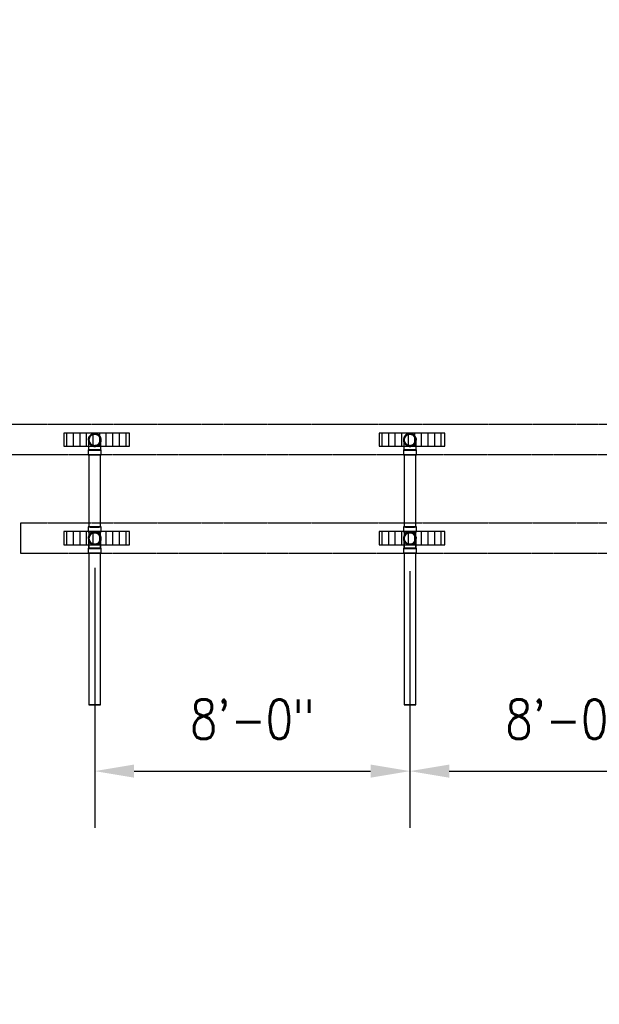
# Model space of a CAD drawing. Header units: inches. Extents: x -783 to 21281, y 0 to 3129.
# Tile 12 of 32: x 636 to 812, y 623 to 923. Entities that reach past the tile are written whole.
import ezdxf
from ezdxf import colors
from ezdxf.entities.mleader import LeaderData, LeaderLine
from ezdxf.math import Vec2, Vec3

# ---------------------------------------------------------------- set-up
doc = ezdxf.new("R2010")
doc.units = ezdxf.units.IN
doc.header["$MEASUREMENT"] = 0
doc.linetypes.add('Hidden 3_32_', pattern=[0.140625, 0.09375, -0.046875])
for name, color, linetype in [('A-DETL-HDLN', 90, 'Hidden 3_32_'), ('P-PIPE', 3, 'Continuous'), ('S-ANNO-DIMS', 1, 'Continuous'), ('S-ANNO-NOTE', 2, 'Continuous')]:
    doc.layers.add(name, color=color, linetype=linetype)
doc.layers.add('A-WALL-PATT', color=9, linetype='Continuous', true_color=0x808080)
doc.styles.add('Annotative', font='romans.shx', dxfattribs={"width": 0.8, "height": 0.125})
doc.dimstyles.new('Annotative', dxfattribs={"dimscale": 0, "dimtxt": 0.125, "dimasz": 0.125, "dimexe": 0.18, "dimexo": 0.0625, "dimgap": 0.09, "dimtad": 1, "dimdec": 3, "dimzin": 3, "dimdsep": 46, "dimlunit": 4, "dimtxsty": 'Annotative', "dimcen": 0.09, "dimclrt": 2, "dimazin": 2, "dimtfac": 1, "dimtdec": 3, "dimtmove": 0, "dimatfit": 0, "dimfxl": 1, "dimtfill": 1, "dimfrac": 2, "dimtolj": 1, "dimtzin": 0, "dimarcsym": 0})
pattern_1 = [(90, (-6e-12, -7e-13), (-2, 1e-16), [])]

# ---------------------------------------------------------------- blocks, each defined once
blk = doc.blocks.new('Bend - PVC - Sch 40 - DWV_USACE - Standard-1094379-00_SP_Foundation Drainage Plan-TO FDN_DOC')
at = {"layer": 'P-PIPE'}
for p, q in [((656.48, 791.55), (656.48, 790.05)), ((660.43, 790.05), (660.43, 791.55))]:
    blk.add_line(p, q, dxfattribs=at)
at = {"layer": 'P-PIPE', "flags": 128}
for points in [[(656.71, 794.61), (656.71, 794.68), (656.71, 794.75), (656.72, 794.82), (656.73, 794.89), (656.74, 794.96), (656.76, 795.03), (656.77, 795.09), (656.79, 795.16), (656.82, 795.23), (656.84, 795.29), (656.87, 795.35), (656.9, 795.42), (656.94, 795.48), (656.97, 795.54), (657.01, 795.6), (657.05, 795.65), (657.09, 795.71), (657.14, 795.76), (657.19, 795.82), (657.24, 795.86), (657.29, 795.91), (657.34, 795.96), (657.4, 796), (657.45, 796.04), (657.51, 796.08), (657.57, 796.12), (657.63, 796.15), (657.69, 796.18), (657.76, 796.21), (657.82, 796.24), (657.89, 796.26), (657.95, 796.29), (658.02, 796.3), (658.09, 796.32), (658.16, 796.33), (658.23, 796.34), (658.3, 796.35), (658.37, 796.36), (658.44, 796.36), (658.46, 796.36)], [(658.46, 792.86), (658.39, 792.86), (658.32, 792.87), (658.25, 792.87), (658.18, 792.88), (658.11, 792.89), (658.04, 792.91), (657.97, 792.93), (657.9, 792.95), (657.84, 792.97), (657.77, 793), (657.71, 793.03), (657.65, 793.06), (657.59, 793.09), (657.53, 793.13), (657.47, 793.17), (657.41, 793.21), (657.35, 793.25), (657.3, 793.29), (657.25, 793.34), (657.2, 793.39), (657.15, 793.44), (657.11, 793.49), (657.06, 793.55), (657.02, 793.61), (656.98, 793.66), (656.95, 793.72), (656.91, 793.78), (656.88, 793.85), (656.85, 793.91), (656.82, 793.98), (656.8, 794.04), (656.78, 794.11), (656.76, 794.18), (656.74, 794.24), (656.73, 794.31), (656.72, 794.38), (656.71, 794.45), (656.71, 794.52), (656.71, 794.59), (656.71, 794.61)], [(656.71, 792.75), (656.71, 792.86), (656.71, 792.97), (656.71, 793.08), (656.71, 793.19), (656.71, 793.29), (656.71, 793.39), (656.71, 793.49), (656.71, 793.58), (656.71, 793.67), (656.71, 793.76), (656.71, 793.84), (656.71, 793.92), (656.71, 794), (656.71, 794.07), (656.71, 794.14), (656.71, 794.2), (656.71, 794.26), (656.71, 794.31), (656.71, 794.36), (656.71, 794.41), (656.71, 794.45), (656.71, 794.49), (656.71, 794.52), (656.71, 794.55), (656.71, 794.57), (656.71, 794.59), (656.71, 794.6), (656.71, 794.61), (656.71, 794.61)], [(658.46, 796.36), (658.53, 796.36), (658.6, 796.35), (658.66, 796.35), (658.73, 796.34), (658.8, 796.32), (658.87, 796.31), (658.94, 796.29), (659.01, 796.27), (659.07, 796.25), (659.14, 796.22), (659.2, 796.19), (659.26, 796.16), (659.32, 796.13), (659.38, 796.09), (659.44, 796.05), (659.5, 796.01), (659.56, 795.97), (659.61, 795.93), (659.66, 795.88), (659.71, 795.83), (659.76, 795.78), (659.8, 795.72), (659.85, 795.67), (659.89, 795.61), (659.93, 795.55), (659.96, 795.5), (660, 795.43), (660.03, 795.37), (660.06, 795.31), (660.09, 795.24), (660.11, 795.18), (660.13, 795.11), (660.15, 795.04), (660.17, 794.98), (660.18, 794.91), (660.19, 794.84), (660.2, 794.77), (660.2, 794.7), (660.21, 794.63), (660.21, 794.61)], [(660.21, 794.61), (660.2, 794.54), (660.2, 794.47), (660.19, 794.4), (660.18, 794.33), (660.17, 794.26), (660.16, 794.19), (660.14, 794.13), (660.12, 794.06), (660.09, 793.99), (660.07, 793.93), (660.04, 793.86), (660.01, 793.8), (659.97, 793.74), (659.94, 793.68), (659.9, 793.62), (659.86, 793.56), (659.82, 793.51), (659.77, 793.46), (659.72, 793.4), (659.67, 793.35), (659.62, 793.31), (659.57, 793.26), (659.52, 793.22), (659.46, 793.18), (659.4, 793.14), (659.34, 793.1), (659.28, 793.07), (659.22, 793.03), (659.15, 793.01), (659.09, 792.98), (659.02, 792.95), (658.96, 792.93), (658.89, 792.91), (658.82, 792.9), (658.75, 792.88), (658.68, 792.87), (658.61, 792.87), (658.54, 792.86), (658.47, 792.86), (658.46, 792.86)], [(660.21, 794.61), (660.21, 794.61), (660.21, 794.6), (660.21, 794.59), (660.21, 794.57), (660.21, 794.55), (660.21, 794.52), (660.21, 794.49), (660.21, 794.45), (660.21, 794.41), (660.21, 794.37), (660.21, 794.31), (660.21, 794.26), (660.21, 794.2), (660.21, 794.14), (660.21, 794.07), (660.21, 794), (660.21, 793.92), (660.21, 793.84), (660.21, 793.76), (660.21, 793.67), (660.21, 793.58), (660.21, 793.49), (660.21, 793.39), (660.21, 793.29), (660.21, 793.19), (660.21, 793.08), (660.21, 792.97), (660.21, 792.86), (660.21, 792.75), (660.21, 792.71)], [(656.71, 791.55), (656.71, 791.67), (656.71, 791.79), (656.71, 791.92), (656.71, 792.04), (656.71, 792.16), (656.71, 792.28), (656.71, 792.4), (656.71, 792.52), (656.71, 792.63), (656.71, 792.71)], [(660.21, 792.71), (660.21, 792.64), (660.21, 792.52), (660.21, 792.4), (660.21, 792.28), (660.21, 792.16), (660.21, 792.04), (660.21, 791.92), (660.21, 791.8), (660.21, 791.67), (660.21, 791.55), (660.21, 791.55)]]:
    blk.add_lwpolyline(points, dxfattribs=at)
at = {"layer": 'P-PIPE'}
for radius, start, end in [(1.98, 90, 254.3897), (1.98, 90, 254.3897), (1.75, 90, 270), (1.98, 285.6103, 90), (1.98, 285.6103, 90), (1.75, 270, 90), (1.98, 255, 270), (1.98, 255, 270), (1.98, 270, 285), (1.98, 270, 285)]:
    blk.add_arc((658.46, 794.61), radius, start, end, dxfattribs=at)
for centre, major_axis, start_param, end_param in [((658.46, 791.55), (1.98, 0), 1.570796, 4.712389), ((658.46, 791.55), (1.75, 0), 1.570796, 4.712389), ((658.46, 791.55), (1.98, 0), 4.712389, 7.853982), ((658.46, 791.55), (1.75, 0), 4.712389, 7.853982), ((658.46, 790.05), (1.98, 0), 1.570796, 4.712389), ((658.46, 790.05), (1.98, 0), 4.712389, 7.853982)]:
    blk.add_ellipse(centre, major_axis=major_axis, ratio=0.010416, start_param=start_param, end_param=end_param, dxfattribs=at)
blk = doc.blocks.new('Mechanical_Box_H_rvt-1-00_SP_Foundation Drainage Plan-TO FDN_DOC')
at = {"layer": 'P-PIPE'}
for p, q in [((656.71, 790.05), (656.71, 768.12)), ((660.21, 768.12), (660.21, 790.05)), ((752.71, 790.05), (752.71, 768.12)), ((756.21, 768.12), (756.21, 790.05)), ((656.48, 768.12), (656.48, 766.71)), ((660.43, 766.71), (660.43, 768.12)), ((752.48, 768.12), (752.48, 766.71)), ((756.43, 766.71), (756.43, 768.12)), ((656.48, 766.71), (656.48, 766.62)), ((656.71, 766.62), (656.71, 762.71)), ((660.21, 762.71), (660.21, 766.62)), ((660.43, 766.62), (660.43, 766.71)), ((752.48, 766.71), (752.48, 766.62)), ((752.71, 766.62), (752.71, 762.71)), ((756.21, 762.71), (756.21, 766.62)), ((756.43, 766.62), (756.43, 766.71)), ((656.48, 761.63), (656.48, 760.13)), ((656.71, 762.71), (656.71, 761.63)), ((660.21, 761.63), (660.21, 762.71)), ((660.43, 760.13), (660.43, 761.63)), ((752.48, 761.63), (752.48, 760.13)), ((752.71, 762.71), (752.71, 761.63)), ((756.21, 761.63), (756.21, 762.71)), ((756.43, 760.13), (756.43, 761.63)), ((656.71, 760.13), (656.71, 713.98)), ((660.21, 713.98), (660.21, 760.13)), ((752.71, 760.13), (752.71, 713.98)), ((756.21, 713.98), (756.21, 760.13))]:
    blk.add_line(p, q, dxfattribs=at)
at = {"layer": 'P-PIPE', "flags": 128}
for points in [[(656.71, 764.61), (656.71, 764.68), (656.71, 764.75), (656.72, 764.82), (656.73, 764.89), (656.74, 764.96), (656.76, 765.03), (656.77, 765.09), (656.79, 765.16), (656.82, 765.23), (656.84, 765.29), (656.87, 765.35), (656.9, 765.42), (656.94, 765.48), (656.97, 765.54), (657.01, 765.6), (657.05, 765.65), (657.09, 765.71), (657.14, 765.76), (657.19, 765.82), (657.24, 765.86), (657.29, 765.91), (657.34, 765.96), (657.4, 766), (657.45, 766.04), (657.51, 766.08), (657.57, 766.12), (657.63, 766.15), (657.69, 766.18), (657.76, 766.21), (657.82, 766.24), (657.89, 766.26), (657.95, 766.29), (658.02, 766.3), (658.09, 766.32), (658.16, 766.33), (658.23, 766.34), (658.3, 766.35), (658.37, 766.36), (658.44, 766.36), (658.46, 766.36)], [(658.46, 762.86), (658.39, 762.86), (658.32, 762.87), (658.25, 762.87), (658.18, 762.88), (658.11, 762.89), (658.04, 762.91), (657.97, 762.93), (657.9, 762.95), (657.84, 762.97), (657.77, 763), (657.71, 763.03), (657.65, 763.06), (657.59, 763.09), (657.53, 763.13), (657.47, 763.17), (657.41, 763.21), (657.35, 763.25), (657.3, 763.29), (657.25, 763.34), (657.2, 763.39), (657.15, 763.44), (657.11, 763.49), (657.06, 763.55), (657.02, 763.61), (656.98, 763.66), (656.95, 763.72), (656.91, 763.78), (656.88, 763.85), (656.85, 763.91), (656.82, 763.98), (656.8, 764.04), (656.78, 764.11), (656.76, 764.18), (656.74, 764.24), (656.73, 764.31), (656.72, 764.38), (656.71, 764.45), (656.71, 764.52), (656.71, 764.59), (656.71, 764.61)], [(656.71, 762.74), (656.71, 762.86), (656.71, 762.97), (656.71, 763.08), (656.71, 763.18), (656.71, 763.28), (656.71, 763.39), (656.71, 763.48), (656.71, 763.58), (656.71, 763.67), (656.71, 763.75), (656.71, 763.84), (656.71, 763.92), (656.71, 763.99), (656.71, 764.07), (656.71, 764.13), (656.71, 764.2), (656.71, 764.26), (656.71, 764.31), (656.71, 764.36), (656.71, 764.41), (656.71, 764.45), (656.71, 764.49), (656.71, 764.52), (656.71, 764.55), (656.71, 764.57), (656.71, 764.59), (656.71, 764.6), (656.71, 764.61), (656.71, 764.61)], [(658.46, 766.36), (658.53, 766.36), (658.6, 766.35), (658.66, 766.35), (658.73, 766.34), (658.8, 766.32), (658.87, 766.31), (658.94, 766.29), (659.01, 766.27), (659.07, 766.25), (659.14, 766.22), (659.2, 766.19), (659.26, 766.16), (659.32, 766.13), (659.38, 766.09), (659.44, 766.05), (659.5, 766.01), (659.56, 765.97), (659.61, 765.93), (659.66, 765.88), (659.71, 765.83), (659.76, 765.78), (659.8, 765.72), (659.85, 765.67), (659.89, 765.61), (659.93, 765.55), (659.96, 765.5), (660, 765.43), (660.03, 765.37), (660.06, 765.31), (660.09, 765.24), (660.11, 765.18), (660.13, 765.11), (660.15, 765.04), (660.17, 764.98), (660.18, 764.91), (660.19, 764.84), (660.2, 764.77), (660.2, 764.7), (660.21, 764.63), (660.21, 764.61)], [(660.21, 764.61), (660.2, 764.54), (660.2, 764.47), (660.19, 764.4), (660.18, 764.33), (660.17, 764.26), (660.16, 764.19), (660.14, 764.13), (660.12, 764.06), (660.09, 763.99), (660.07, 763.93), (660.04, 763.86), (660.01, 763.8), (659.97, 763.74), (659.94, 763.68), (659.9, 763.62), (659.86, 763.56), (659.82, 763.51), (659.77, 763.46), (659.72, 763.4), (659.67, 763.35), (659.62, 763.31), (659.57, 763.26), (659.52, 763.22), (659.46, 763.18), (659.4, 763.14), (659.34, 763.1), (659.28, 763.07), (659.22, 763.03), (659.15, 763.01), (659.09, 762.98), (659.02, 762.95), (658.96, 762.93), (658.89, 762.91), (658.82, 762.9), (658.75, 762.88), (658.68, 762.87), (658.61, 762.87), (658.54, 762.86), (658.47, 762.86), (658.46, 762.86)], [(660.21, 764.61), (660.21, 764.61), (660.21, 764.6), (660.21, 764.59), (660.21, 764.57), (660.21, 764.55), (660.21, 764.52), (660.21, 764.49), (660.21, 764.45), (660.21, 764.41), (660.21, 764.36), (660.21, 764.31), (660.21, 764.26), (660.21, 764.2), (660.21, 764.14), (660.21, 764.07), (660.21, 764), (660.21, 763.92), (660.21, 763.84), (660.21, 763.76), (660.21, 763.67), (660.21, 763.58), (660.21, 763.48), (660.21, 763.39), (660.21, 763.29), (660.21, 763.18), (660.21, 763.08), (660.21, 762.97), (660.21, 762.86), (660.21, 762.75)], [(752.71, 764.61), (752.71, 764.68), (752.71, 764.75), (752.72, 764.82), (752.73, 764.89), (752.74, 764.96), (752.76, 765.03), (752.77, 765.09), (752.79, 765.16), (752.82, 765.23), (752.84, 765.29), (752.87, 765.35), (752.9, 765.42), (752.94, 765.48), (752.97, 765.54), (753.01, 765.6), (753.05, 765.65), (753.09, 765.71), (753.14, 765.76), (753.19, 765.82), (753.24, 765.86), (753.29, 765.91), (753.34, 765.96), (753.4, 766), (753.45, 766.04), (753.51, 766.08), (753.57, 766.12), (753.63, 766.15), (753.69, 766.18), (753.76, 766.21), (753.82, 766.24), (753.89, 766.26), (753.95, 766.29), (754.02, 766.3), (754.09, 766.32), (754.16, 766.33), (754.23, 766.34), (754.3, 766.35), (754.37, 766.36), (754.44, 766.36), (754.46, 766.36)], [(754.46, 762.86), (754.39, 762.86), (754.32, 762.87), (754.25, 762.87), (754.18, 762.88), (754.11, 762.89), (754.04, 762.91), (753.97, 762.93), (753.9, 762.95), (753.84, 762.97), (753.77, 763), (753.71, 763.03), (753.65, 763.06), (753.59, 763.09), (753.53, 763.13), (753.47, 763.17), (753.41, 763.21), (753.35, 763.25), (753.3, 763.29), (753.25, 763.34), (753.2, 763.39), (753.15, 763.44), (753.11, 763.49), (753.06, 763.55), (753.02, 763.61), (752.98, 763.66), (752.95, 763.72), (752.91, 763.78), (752.88, 763.85), (752.85, 763.91), (752.82, 763.98), (752.8, 764.04), (752.78, 764.11), (752.76, 764.18), (752.74, 764.24), (752.73, 764.31), (752.72, 764.38), (752.71, 764.45), (752.71, 764.52), (752.71, 764.59), (752.71, 764.61)], [(752.71, 762.74), (752.71, 762.86), (752.71, 762.97), (752.71, 763.08), (752.71, 763.18), (752.71, 763.28), (752.71, 763.39), (752.71, 763.48), (752.71, 763.58), (752.71, 763.67), (752.71, 763.75), (752.71, 763.84), (752.71, 763.92), (752.71, 763.99), (752.71, 764.07), (752.71, 764.13), (752.71, 764.2), (752.71, 764.26), (752.71, 764.31), (752.71, 764.36), (752.71, 764.41), (752.71, 764.45), (752.71, 764.49), (752.71, 764.52), (752.71, 764.55), (752.71, 764.57), (752.71, 764.59), (752.71, 764.6), (752.71, 764.61), (752.71, 764.61)], [(754.46, 766.36), (754.53, 766.36), (754.6, 766.35), (754.66, 766.35), (754.73, 766.34), (754.8, 766.32), (754.87, 766.31), (754.94, 766.29), (755.01, 766.27), (755.07, 766.25), (755.14, 766.22), (755.2, 766.19), (755.26, 766.16), (755.32, 766.13), (755.38, 766.09), (755.44, 766.05), (755.5, 766.01), (755.56, 765.97), (755.61, 765.93), (755.66, 765.88), (755.71, 765.83), (755.76, 765.78), (755.8, 765.72), (755.85, 765.67), (755.89, 765.61), (755.93, 765.55), (755.96, 765.5), (756, 765.43), (756.03, 765.37), (756.06, 765.31), (756.09, 765.24), (756.11, 765.18), (756.13, 765.11), (756.15, 765.04), (756.17, 764.98), (756.18, 764.91), (756.19, 764.84), (756.2, 764.77), (756.2, 764.7), (756.21, 764.63), (756.21, 764.61)], [(756.21, 764.61), (756.2, 764.54), (756.2, 764.47), (756.19, 764.4), (756.18, 764.33), (756.17, 764.26), (756.16, 764.19), (756.14, 764.13), (756.12, 764.06), (756.09, 763.99), (756.07, 763.93), (756.04, 763.86), (756.01, 763.8), (755.97, 763.74), (755.94, 763.68), (755.9, 763.62), (755.86, 763.56), (755.82, 763.51), (755.77, 763.46), (755.72, 763.4), (755.67, 763.35), (755.62, 763.31), (755.57, 763.26), (755.52, 763.22), (755.46, 763.18), (755.4, 763.14), (755.34, 763.1), (755.28, 763.07), (755.22, 763.03), (755.15, 763.01), (755.09, 762.98), (755.02, 762.95), (754.96, 762.93), (754.89, 762.91), (754.82, 762.9), (754.75, 762.88), (754.68, 762.87), (754.61, 762.87), (754.54, 762.86), (754.47, 762.86), (754.46, 762.86)], [(756.21, 764.61), (756.21, 764.61), (756.21, 764.6), (756.21, 764.59), (756.21, 764.57), (756.21, 764.55), (756.21, 764.52), (756.21, 764.49), (756.21, 764.45), (756.21, 764.41), (756.21, 764.36), (756.21, 764.31), (756.21, 764.26), (756.21, 764.2), (756.21, 764.14), (756.21, 764.07), (756.21, 764), (756.21, 763.92), (756.21, 763.84), (756.21, 763.76), (756.21, 763.67), (756.21, 763.58), (756.21, 763.48), (756.21, 763.39), (756.21, 763.29), (756.21, 763.18), (756.21, 763.08), (756.21, 762.97), (756.21, 762.86), (756.21, 762.75)], [(656.71, 761.54), (656.71, 761.66), (656.71, 761.79), (656.71, 761.91), (656.71, 762.03), (656.71, 762.15), (656.71, 762.27), (656.71, 762.39), (656.71, 762.51), (656.71, 762.63), (656.71, 762.71)], [(660.21, 762.71), (660.21, 762.63), (660.21, 762.51), (660.21, 762.4), (660.21, 762.28), (660.21, 762.16), (660.21, 762.03), (660.21, 761.91), (660.21, 761.79), (660.21, 761.66), (660.21, 761.54), (660.21, 761.54)], [(752.71, 761.54), (752.71, 761.66), (752.71, 761.79), (752.71, 761.91), (752.71, 762.03), (752.71, 762.15), (752.71, 762.27), (752.71, 762.39), (752.71, 762.51), (752.71, 762.63), (752.71, 762.71)], [(756.21, 762.71), (756.21, 762.63), (756.21, 762.51), (756.21, 762.4), (756.21, 762.28), (756.21, 762.16), (756.21, 762.03), (756.21, 761.91), (756.21, 761.79), (756.21, 761.66), (756.21, 761.54), (756.21, 761.54)]]:
    blk.add_lwpolyline(points, dxfattribs=at)
at = {"layer": 'P-PIPE'}
for centre, radius, start, end in [((658.46, 794.61), 1.75, 0, 180), ((658.46, 794.61), 1.75, 180, 0), ((754.46, 794.61), 1.75, 0, 180), ((754.46, 794.61), 1.75, 180, 0), ((658.46, 764.61), 1.98, 90, 254.3897), ((658.46, 764.61), 1.98, 90, 254.3897), ((658.46, 764.61), 1.75, 0, 180), ((658.46, 764.61), 1.75, 90, 270), ((658.46, 764.61), 1.75, 180, 0), ((658.46, 764.61), 1.98, 285.6103, 90), ((658.46, 764.61), 1.98, 285.6103, 90), ((658.46, 764.61), 1.75, 270, 90), ((754.46, 764.61), 1.98, 90, 254.3897), ((754.46, 764.61), 1.98, 90, 254.3897), ((754.46, 764.61), 1.75, 0, 180), ((754.46, 764.61), 1.75, 90, 270), ((754.46, 764.61), 1.75, 180, 0), ((754.46, 764.61), 1.98, 285.6103, 90), ((754.46, 764.61), 1.98, 285.6103, 90), ((754.46, 764.61), 1.75, 270, 90), ((658.46, 764.61), 1.98, 255, 270), ((658.46, 764.61), 1.98, 255, 270), ((658.46, 764.61), 1.98, 270, 285), ((658.46, 764.61), 1.98, 270, 285), ((754.46, 764.61), 1.98, 255, 270), ((754.46, 764.61), 1.98, 255, 270), ((754.46, 764.61), 1.98, 270, 285), ((754.46, 764.61), 1.98, 270, 285)]:
    blk.add_arc(centre, radius, start, end, dxfattribs=at)
for centre, major_axis, start_param, end_param in [((658.46, 790.05), (1.75, 0), 1.570796, 3.141593), ((658.46, 790.05), (1.75, 0), 3.141593, 4.712389), ((658.46, 790.05), (1.75, 0), 0, 1.570796), ((658.46, 790.05), (1.75, 0), 4.712389, 6.283185), ((754.46, 790.05), (1.75, 0), 1.570796, 3.141593), ((754.46, 790.05), (1.75, 0), 3.141593, 4.712389), ((754.46, 790.05), (1.75, 0), 0, 1.570796), ((754.46, 790.05), (1.75, 0), 4.712389, 6.283185), ((658.46, 768.12), (1.98, 0), 1.570796, 4.712389), ((658.46, 768.12), (1.75, 0), 1.570796, 3.141593), ((658.46, 768.12), (1.75, 0), 3.141593, 4.712389), ((658.46, 768.12), (1.98, 0), 4.712389, 7.853982), ((658.46, 768.12), (1.75, 0), 0, 1.570796), ((658.46, 768.12), (1.75, 0), 4.712389, 6.283185), ((754.46, 768.12), (1.98, 0), 1.570796, 4.712389), ((754.46, 768.12), (1.75, 0), 1.570796, 3.141593), ((754.46, 768.12), (1.75, 0), 3.141593, 4.712389), ((754.46, 768.12), (1.98, 0), 4.712389, 7.853982), ((754.46, 768.12), (1.75, 0), 0, 1.570796), ((754.46, 768.12), (1.75, 0), 4.712389, 6.283185), ((658.46, 766.62), (1.98, 0), 1.570796, 4.712389), ((658.46, 766.62), (1.75, 0), 1.570796, 4.712389), ((658.46, 766.62), (1.98, 0), 4.712389, 7.853982), ((658.46, 766.62), (1.75, 0), 4.712389, 7.853982), ((754.46, 766.62), (1.98, 0), 1.570796, 4.712389), ((754.46, 766.62), (1.75, 0), 1.570796, 4.712389), ((754.46, 766.62), (1.98, 0), 4.712389, 7.853982), ((754.46, 766.62), (1.75, 0), 4.712389, 7.853982), ((658.46, 761.63), (1.98, 0), 1.570796, 4.712389), ((658.46, 761.63), (1.75, 0), 1.570796, 4.712389), ((658.46, 761.54), (1.75, 0), 1.570796, 4.712389), ((658.46, 761.63), (1.75, 0), 4.712389, 7.853982), ((658.46, 761.63), (1.98, 0), 4.712389, 7.853982), ((658.46, 761.54), (1.75, 0), 4.712389, 7.853982), ((754.46, 761.63), (1.98, 0), 1.570796, 4.712389), ((754.46, 761.63), (1.75, 0), 1.570796, 4.712389), ((754.46, 761.54), (1.75, 0), 1.570796, 4.712389), ((754.46, 761.63), (1.75, 0), 4.712389, 7.853982), ((754.46, 761.63), (1.98, 0), 4.712389, 7.853982), ((754.46, 761.54), (1.75, 0), 4.712389, 7.853982), ((658.46, 760.13), (1.98, 0), 1.570796, 4.712389), ((658.46, 760.13), (1.75, 0), 1.570796, 3.141593), ((658.46, 760.13), (1.75, 0), 3.141593, 4.712389), ((658.46, 760.13), (1.75, 0), 0, 1.570796), ((658.46, 760.13), (1.98, 0), 4.712389, 7.853982), ((658.46, 760.13), (1.75, 0), 4.712389, 6.283185), ((754.46, 760.13), (1.98, 0), 1.570796, 4.712389), ((754.46, 760.13), (1.75, 0), 1.570796, 3.141593), ((754.46, 760.13), (1.75, 0), 3.141593, 4.712389), ((754.46, 760.13), (1.75, 0), 0, 1.570796), ((754.46, 760.13), (1.98, 0), 4.712389, 7.853982), ((754.46, 760.13), (1.75, 0), 4.712389, 6.283185), ((658.46, 713.98), (1.75, 0), 1.570796, 3.141593), ((658.46, 713.98), (1.75, 0), 3.141593, 4.712389), ((658.46, 713.98), (1.75, 0), 0, 1.570796), ((658.46, 713.98), (1.75, 0), 4.712389, 6.283185), ((754.46, 713.98), (1.75, 0), 1.570796, 3.141593), ((754.46, 713.98), (1.75, 0), 3.141593, 4.712389), ((754.46, 713.98), (1.75, 0), 0, 1.570796), ((754.46, 713.98), (1.75, 0), 4.712389, 6.283185)]:
    blk.add_ellipse(centre, major_axis=major_axis, ratio=0.010416, start_param=start_param, end_param=end_param, dxfattribs=at)
at = {"layer": 'P-PIPE', "color": 3, "lineweight": 9}
for p in [(0, 0), (96, 0)]:
    blk.add_blockref('Bend - PVC - Sch 40 - DWV_USACE - Standard-1094379-00_SP_Foundation Drainage Plan-TO FDN_DOC', p, dxfattribs=at)
blk = doc.blocks.new('*D78')
at = {"layer": 'Defpoints', "color": 0, "transparency": 16777216}
for p in [(658.46, 761.71), (754.46, 746.28), (754.46, 693.8)]:
    blk.add_point(p, dxfattribs=at)
at = {"layer": 'S-ANNO-DIMS', "color": 0, "lineweight": -2, "transparency": 16777216}
for p, q in [((658.46, 755.71), (658.46, 676.52)), ((754.46, 740.28), (754.46, 676.52)), ((670.46, 693.8), (742.46, 693.8))]:
    blk.add_line(p, q, dxfattribs=at)
at = {"layer": 'S-ANNO-DIMS', "color": 0, "transparency": 16777216}
for points in [[(670.46, 695.8), (670.46, 691.8), (658.46, 693.8)], [(742.46, 695.8), (742.46, 691.8), (754.46, 693.8)]]:
    blk.add_solid(points, dxfattribs=at)
at = {"layer": 'S-ANNO-DIMS', "color": 2, "lineweight": -3, "transparency": 16777216, "insert": (706.46, 709.58), "char_height": 12, "attachment_point": 5, "style": 'Annotative', "bg_fill": 3, "box_fill_scale": 1.25, "bg_fill_color": 256, "bg_fill_true_color": 13158600, "bg_fill_transparency": 0}
blk.add_mtext('\\A1;8\'-0"', dxfattribs=at)
blk = doc.blocks.new('*D79')
at = {"layer": 'Defpoints', "color": 0, "transparency": 16777216}
for p in [(850.46, 761.24), (754.46, 760.71), (850.46, 693.8)]:
    blk.add_point(p, dxfattribs=at)
at = {"layer": 'S-ANNO-DIMS', "color": 0, "lineweight": -2, "transparency": 16777216}
for p, q in [((850.46, 755.24), (850.46, 676.52)), ((754.46, 754.71), (754.46, 676.52)), ((766.46, 693.8), (838.46, 693.8))]:
    blk.add_line(p, q, dxfattribs=at)
at = {"layer": 'S-ANNO-DIMS', "color": 0, "transparency": 16777216}
for points in [[(766.46, 695.8), (766.46, 691.8), (754.46, 693.8)], [(838.46, 695.8), (838.46, 691.8), (850.46, 693.8)]]:
    blk.add_solid(points, dxfattribs=at)
at = {"layer": 'S-ANNO-DIMS', "color": 2, "lineweight": -3, "transparency": 16777216, "insert": (802.46, 709.58), "char_height": 12, "attachment_point": 5, "style": 'Annotative', "bg_fill": 3, "box_fill_scale": 1.25, "bg_fill_color": 256, "bg_fill_true_color": 13158600, "bg_fill_transparency": 0}
blk.add_mtext('\\A1;8\'-0"', dxfattribs=at)

msp = doc.modelspace()

# ---------------------------------------------------------------- hatches: boundary and pattern name
at = {"layer": 'A-WALL-PATT', "lineweight": -3}
h = msp.add_hatch(dxfattribs=at)
h.set_pattern_fill('_USER', color=8, scale=2, angle=90, style=0, pattern_type=0)
h.set_pattern_definition(pattern_1)
h.paths.add_polyline_path([(669.0774, 792.7059), (669.0774, 796.7059), (649.0774, 796.7059), (649.0774, 792.7059)])
h = msp.add_hatch(dxfattribs=at)
h.set_pattern_fill('_USER', color=8, scale=2, angle=90, style=0, pattern_type=0)
h.set_pattern_definition(pattern_1)
h.paths.add_polyline_path([(765.0774, 792.7059), (765.0774, 796.7059), (745.0774, 796.7059), (745.0774, 792.7059)])
h = msp.add_hatch(dxfattribs=at)
h.set_pattern_fill('_USER', color=8, scale=2, angle=90, style=0, pattern_type=0)
h.set_pattern_definition(pattern_1)
h.paths.add_polyline_path([(669.0774, 762.7059), (669.0774, 766.7059), (649.0774, 766.7059), (649.0774, 762.7059)])
h = msp.add_hatch(dxfattribs=at)
h.set_pattern_fill('_USER', color=8, scale=2, angle=90, style=0, pattern_type=0)
h.set_pattern_definition(pattern_1)
h.paths.add_polyline_path([(765.0774, 762.7059), (765.0774, 766.7059), (745.0774, 766.7059), (745.0774, 762.7059)])

# ---------------------------------------------------------------- linework, layer by layer
at = {"layer": 'A-DETL-HDLN', "lineweight": -3}
for p, q in [((237.939, 799.3622), (988.2336, 799.3622)), ((988.2336, 790.0497), (237.939, 790.0497)), ((635.939, 769.3622), (1386.2336, 769.3622)), ((635.939, 760.0497), (635.939, 769.3622)), ((1386.2336, 760.0497), (635.939, 760.0497))]:
    msp.add_line(p, q, dxfattribs=at)
at = {"layer": 'P-PIPE', "lineweight": -3}
for p, q in [((649.0774, 796.7059), (649.0774, 792.7059)), ((669.0774, 796.7059), (649.0774, 796.7059)), ((669.0774, 792.7059), (669.0774, 796.7059)), ((745.0774, 796.7059), (745.0774, 792.7059)), ((765.0774, 796.7059), (745.0774, 796.7059)), ((765.0774, 792.7059), (765.0774, 796.7059)), ((649.0774, 792.7059), (669.0774, 792.7059)), ((745.0774, 792.7059), (765.0774, 792.7059)), ((649.0774, 766.7059), (649.0774, 762.7059)), ((669.0774, 766.7059), (649.0774, 766.7059)), ((765.0774, 766.7059), (745.0774, 766.7059))]:
    msp.add_line(p, q, dxfattribs=at)

# ---------------------------------------------------------------- block references
at = {"layer": 'P-PIPE', "color": 8, "lineweight": -3}
msp.add_blockref('Mechanical_Box_H_rvt-1-00_SP_Foundation Drainage Plan-TO FDN_DOC', (0, 0), dxfattribs=at)

# ---------------------------------------------------------------- leaders
at = {"layer": 'S-ANNO-NOTE', "lineweight": -3}
ml = msp.add_multileader_mtext('Standard', dxfattribs=at)
ml.set_content('6" %%C PERF. FDN.\\PDRAIN', color=256, style='Annotative')
ml.set_leader_properties(color=1, linetype='ByLayer', lineweight=-1)
ml.build(insert=Vec2(0, 0))
ml.multileader.update_dxf_attribs({"text_right_attachment_type": 3, "dogleg_length": 0.125, "arrow_head_size": 12, "scale": 96})
ctx = ml.context
ctx.base_point, ctx.scale, ctx.char_height, ctx.arrow_head_size, ctx.landing_gap_size, ctx.plane_origin = Vec3(28.1487, 953.4658), 96, 12, 12, 12, Vec3(-74.4809, 957.3126)
ctx.right_attachment = 3
notes = []
notes.append((ctx, [(0, (1, 1, 0), (16.1487, 953.4658), (1, 0), 12, [(0, [(16.1218, 860.672)], 0, [])])]))
ctx.mtext.insert, ctx.mtext.width, ctx.mtext.flow_direction = Vec3(40.1487, 959.4658), 99.723379, 5
ml = msp.add_multileader_mtext('Standard', dxfattribs=at)
ml.set_content('3" .C. (TYP. 5)', color=256, style='Annotative')
ml.set_leader_properties(color=1, linetype='ByLayer', lineweight=-1)
ml.build(insert=Vec2(0, 0))
ml.multileader.update_dxf_attribs({"text_right_attachment_type": 3, "dogleg_length": 0.125, "arrow_head_size": 12, "scale": 96})
ctx = ml.context
ctx.base_point, ctx.scale, ctx.char_height, ctx.arrow_head_size, ctx.landing_gap_size, ctx.plane_origin = Vec3(-143.1052, 907.7164), 96, 12, 12, 12, Vec3(-287.405, 1062.7199)
ctx.right_attachment = 3
notes.append((ctx, [(1, (1, 1, 0), (4.4377, 905.4307), (-1, 0), 12, [(0, [(-57.026, 842.3203)], 0, [])])]))
ctx.mtext.insert, ctx.mtext.width, ctx.mtext.defined_height, ctx.mtext.flow_direction = Vec3(-131.1052, 915.7164), 151.780958, 44.1743, 5
for ctx, leaders in notes:
    for number, flags, end, landing, length, lines in leaders:
        leader = LeaderData()
        leader.index, (leader.has_last_leader_line, leader.has_dogleg_vector, leader.attachment_direction) = number, flags
        leader.last_leader_point, leader.dogleg_vector, leader.dogleg_length = Vec3(end), Vec3(landing), length
        for number, points, colour, breaks in lines:
            line = LeaderLine()
            line.index, line.vertices, line.color, line.breaks = number, Vec3.list(points), colors.encode_raw_color(colour), breaks
            leader.lines.append(line)
        ctx.leaders.append(leader)

# ---------------------------------------------------------------- next in the draw order: dimensions: what is measured, and where the dimension line sits
at = {"layer": 'S-ANNO-DIMS', "lineweight": -3}
dim = msp.add_linear_dim(base=(754.4553, 693.7982), p1=(658.4553, 761.7059), p2=(754.4553, 746.2757), dimstyle='Annotative', override={"dimpost": '\\X'}, dxfattribs=at)
dim.commit()
dim.dimension.update_dxf_attribs({"geometry": '*D78', "text_midpoint": (706.4553, 709.581)})

# ---------------------------------------------------------------- next in the draw order: linework, layer by layer
at = {"layer": 'P-PIPE', "lineweight": -3}
for p, q in [((669.0774, 762.7059), (669.0774, 766.7059)), ((745.0774, 766.7059), (745.0774, 762.7059)), ((649.0774, 762.7059), (669.0774, 762.7059))]:
    msp.add_line(p, q, dxfattribs=at)

# ---------------------------------------------------------------- next in the draw order: dimensions: what is measured, and where the dimension line sits
at = {"layer": 'S-ANNO-DIMS', "lineweight": -3}
dim = msp.add_linear_dim(base=(850.4553, 693.7982), p1=(754.4553, 760.7059), p2=(850.4553, 761.2407), dimstyle='Annotative', override={"dimpost": '\\X'}, dxfattribs=at)
dim.commit()
dim.dimension.update_dxf_attribs({"geometry": '*D79', "text_midpoint": (802.4553, 709.581)})

# ---------------------------------------------------------------- next in the draw order: linework, layer by layer
at = {"layer": 'P-PIPE', "lineweight": -3}
for p, q in [((765.0774, 762.7059), (765.0774, 766.7059)), ((745.0774, 762.7059), (765.0774, 762.7059))]:
    msp.add_line(p, q, dxfattribs=at)

# ---------------------------------------------------------------- next in the draw order: leaders
at = {"layer": 'S-ANNO-NOTE', "lineweight": -3}
ml = msp.add_multileader_mtext('Standard', dxfattribs=at)
ml.set_content('SIM.', color=256, style='Annotative')
ml.set_leader_properties(color=1, linetype='ByLayer', lineweight=-1)
ml.build(insert=Vec2(0, 0))
ml.multileader.update_dxf_attribs({"text_right_attachment_type": 4, "dogleg_length": 0.125, "arrow_head_size": 12, "scale": 96})
ctx = ml.context
ctx.base_point, ctx.scale, ctx.char_height, ctx.arrow_head_size, ctx.landing_gap_size, ctx.plane_origin = Vec3(2353.0681, 1056.8657), 96, 12, 12, 12, Vec3(2250.6207, 1038.4564)
ctx.right_attachment = 4
notes = []
notes.append((ctx, [(0, (0, 0, 0), (0, 0), (1, 0), 1, [])]))
ctx.mtext.insert, ctx.mtext.width, ctx.mtext.flow_direction = Vec3(2365.0681, 1062.8657), 134.479897, 5
ml = msp.add_multileader_mtext('Standard', dxfattribs=at)
ml.set_content('3" %%C DRAIN (TYP.)', color=256, style='Annotative')
ml.set_leader_properties(color=1, linetype='ByLayer', lineweight=-1)
ml.build(insert=Vec2(0, 0))
ml.multileader.update_dxf_attribs({"text_right_attachment_type": 3, "dogleg_length": 0.125, "arrow_head_size": 12, "scale": 96})
ctx = ml.context
ctx.base_point, ctx.scale, ctx.char_height, ctx.arrow_head_size, ctx.landing_gap_size, ctx.plane_origin = Vec3(351.7648, 754.408), 96, 12, 12, 12, Vec3(582.8154, 754.408)
ctx.right_attachment = 3
notes.append((ctx, [(1, (1, 1, 0), (339.7648, 754.408), (1, 0), 12, [(0, [(262.8272, 754.1289)], 0, [])])]))
ctx.mtext.insert, ctx.mtext.width, ctx.mtext.flow_direction = Vec3(363.7648, 762.408), 99.470323, 5
for ctx, leaders in notes:
    for number, flags, end, landing, length, lines in leaders:
        leader = LeaderData()
        leader.index, (leader.has_last_leader_line, leader.has_dogleg_vector, leader.attachment_direction) = number, flags
        leader.last_leader_point, leader.dogleg_vector, leader.dogleg_length = Vec3(end), Vec3(landing), length
        for number, points, colour, breaks in lines:
            line = LeaderLine()
            line.index, line.vertices, line.color, line.breaks = number, Vec3.list(points), colors.encode_raw_color(colour), breaks
            leader.lines.append(line)
        ctx.leaders.append(leader)

doc.saveas('drawing.dxf')
